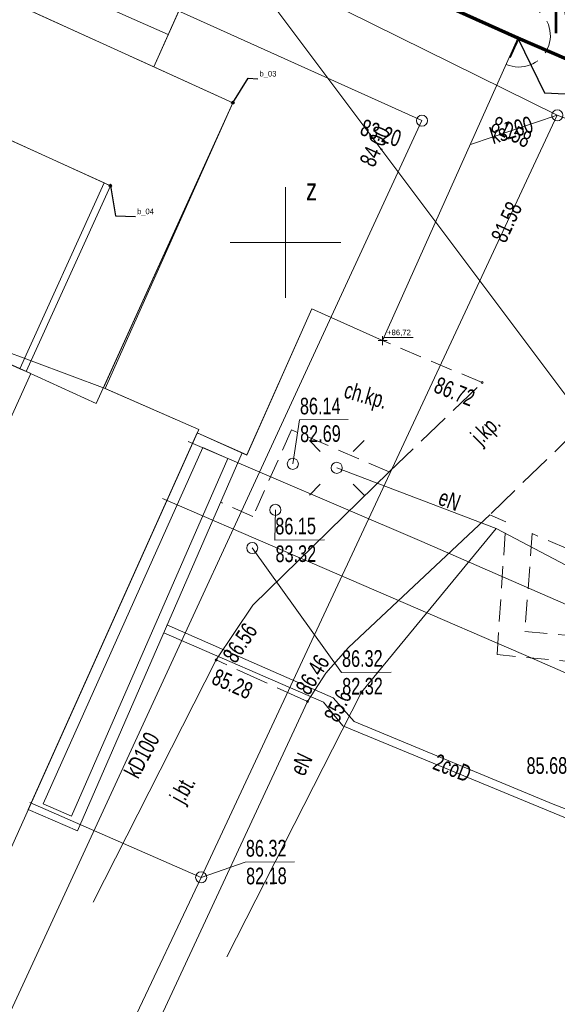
# Model space of a CAD drawing. Header units: metres. Extents: x -1013 to 1493497, y -5789518 to 1032.
# Tile 23 of 73: x -14 to 10, y -70 to -25. Entities that reach past the tile are written whole.
import ezdxf
from ezdxf.xclip import XClip

# ---------------------------------------------------------------- set-up
doc = ezdxf.new("R2010")
doc.units = ezdxf.units.M
doc.header["$MEASUREMENT"] = 0
doc.header["$XCLIPFRAME"] = 0
doc.linetypes.add('2_KTCR02', pattern=[1.5, 1, -0.5])
doc.linetypes.add('2_KTJZ01', pattern=[2, 1.5, -0.5])
doc.layers.add('700-L Mapa 1_100 dwg', color=7, linetype='Continuous')
for name, color, linetype, lineweight in [('703-L Płaszczyzny podejścia 2D3', 152, 'Continuous', 30), ('708-L Opisy_ numeracja obiektów85', 1, 'Continuous', 25), ('709-L Rzędne terenu25', 5, 'Continuous', 13), ('709-L Rzędne terenu85', 1, 'Continuous', 25), ('713-L Obiekty-budynki1', 7, 'Continuous', 13), ('720-L Oznakowanie lądowiska1', 7, 'Continuous', 13), ('720-L Oznakowanie lądowiska176', 203, 'Continuous', 25), ('722-L Obiekty_Latarnie_ słupy_ anteny1', 7, 'Continuous', 13), ('798-L Zakres inwestycji9', 142, 'Continuous', 70), ('ex_02_DXF_MZ_500_4_Dzialki7', 9, 'Continuous', 18), ('ex_02_DXF_MZ_500_4_EGBB_E_T_07', 9, 'Continuous', 18), ('ex_02_DXF_MZ_500_4_EGBB_L_07', 9, 'Continuous', 18), ('ex_02_DXF_MZ_500_4_EGBB_L_17', 9, 'Continuous', 18), ('ex_02_DXF_MZ_500_4_EGBC_L_07', 9, 'Continuous', 18), ('ex_02_DXF_MZ_500_4_EGBE_L_07', 9, 'Continuous', 18), ('ex_02_DXF_MZ_500_4_KTCR_E_T_17', 9, 'Continuous', 18), ('ex_02_DXF_MZ_500_4_KTCR_L_17', 9, 'Continuous', 18), ('ex_02_DXF_MZ_500_4_KTJZ_E_T_07', 9, 'Continuous', 18), ('ex_02_DXF_MZ_500_4_KTJZ_L_07', 9, 'Continuous', 18), ('ex_02_DXF_MZ_500_4_KTKR_D_L_07', 9, 'Continuous', 18), ('ex_02_DXF_MZ_500_4_KTKR_L_07', 9, 'Continuous', 18), ('ex_02_DXF_MZ_500_4_Numery_konturow3', 9, 'Continuous', 18), ('ex_02_DXF_MZ_500_4_Podzial_sekcyjny_krzyze7', 9, 'Continuous', 18), ('ex_02_DXF_MZ_500_4_RTPW_T_17', 9, 'Continuous', 18), ('ex_02_DXF_MZ_500_4_SUPC_D_L_1200', 9, 'Continuous', 18), ('ex_02_DXF_MZ_500_4_SUPC_E_T_1200', 9, 'Continuous', 18), ('ex_02_DXF_MZ_500_4_SUPE_E_T_31', 9, 'Continuous', 18), ('ex_02_DXF_MZ_500_4_SUPE_L_31', 9, 'Continuous', 18), ('ex_02_DXF_MZ_500_4_SUPK_D_L_434', 9, 'Continuous', 18), ('ex_02_DXF_MZ_500_4_SUPK_E_T_434', 9, 'Continuous', 18), ('ex_02_DXF_MZ_500_4_SUPK_L_434', 9, 'Continuous', 18), ('ex_02_DXF_MZ_500_4_SUSM_T_07', 9, 'Continuous', 18), ('ex_02_DXF_MZ_500_4_SUSM_T_37', 9, 'Continuous', 18), ('ex_02_DXF_MZ_500_4_SUTC_T_0200', 9, 'Continuous', 18), ('ex_02_DXF_MZ_500_4_SUTE_T_01', 9, 'Continuous', 18), ('ex_02_DXF_MZ_500_4_SUTK_T_034', 9, 'Continuous', 18), ('ex_02_DXF_MZ_500_4_SUUK_D_T_234', 9, 'Continuous', 18)]:
    doc.layers.add(name, color=color, linetype=linetype, lineweight=lineweight)
doc.styles.add('STYL_AUTOMATYCZNY_2', font='arial.ttf')
doc.styles.add('STYL_AUTOMATYCZNY_3', font='ARIALN.TTF')
doc.styles.add('STYL_AUTOMATYCZNY_4', font='arial.ttf', dxfattribs={"width": 0.7})
doc.linetypes.add('Linia z krzyżyków', pattern='A,0,[1,88_A.L.03 Sytuacja 1_1001.Shx,S=0.015873,R=0,X=0,Y=0],-2,0', length=2)
doc.dimstyles.new('STYL_AUTOMATYCZNY__4', dxfattribs={"dimtxt": 0.18, "dimasz": 0.0912, "dimexe": 0.18, "dimexo": 0.0625, "dimgap": 0, "dimtad": 0, "dimtih": 1, "dimtoh": 1, "dimdec": 4, "dimzin": 0, "dimdsep": 46, "dimcen": 0.09, "dimadec": 0, "dimazin": 0, "dimtfac": 1, "dimtdec": 4, "dimtmove": 0, "dimatfit": 3, "dimldrblk": 'ARROWHEAD_7', "dimfxl": 1, "dimtolj": 1, "dimtzin": 0, "dimarcsym": 0})
pattern_1 = [(0, (0, 0), (0, 0.1732051), [0, -0.1]), (0, (0.05, 0.0866), (0, 0.1732051), [0, -0.1])]

# ---------------------------------------------------------------- blocks, each defined once
blk = doc.blocks.new('ARROWHEAD_7')
at = {"color": 0, "linetype": 'Continuous', "lineweight": 0}
for p, q in [((0, 0), (-1, 0)), ((-0.25, 0), (0.25, 0)), ((0, -0.25), (0, 0.25))]:
    blk.add_line(p, q, dxfattribs=at)
blk.add_circle((0, 0), 0.25, dxfattribs=at)
blk = doc.blocks.new('Rysunek_1_4', base_point=(-51.91, -72.413))
at = {"layer": 'ex_02_DXF_MZ_500_4_Dzialki7', "color": 9, "linetype": 'Continuous', "lineweight": 18}
blk.add_line((-30.9, 13.243), (13.78, -46.247), dxfattribs=at)
at = {"layer": 'ex_02_DXF_MZ_500_4_EGBB_L_07', "color": 9, "linetype": 'Continuous', "lineweight": 18}
for p, q in [((-7.85, -27.397), (-4.62, -20.177)), ((-4.62, -20.177), (8.59, -26.107)), ((8.59, -26.107), (2.48, -39.757)), ((-4.28, -29.017), (-7.85, -27.397)), ((-10.05, -41.917), (-4.28, -29.017)), ((-0.714, -38.327), (-3.65, -44.917)), ((2.48, -39.757), (-0.714, -38.327)), ((-5.82, -43.767), (-10.05, -41.917)), ((-5.888, -43.92), (-5.82, -43.767)), ((-3.65, -44.917), (-5.888, -43.92))]:
    blk.add_line(p, q, dxfattribs=at)
at = {"layer": 'ex_02_DXF_MZ_500_4_EGBB_L_17', "color": 9, "linetype": 'Continuous', "lineweight": 18}
for p, q in [((-59.98, -3.697), (-7.85, -27.397)), ((-7.85, -27.397), (-4.28, -29.017)), ((-4.28, -29.017), (-10.05, -41.917)), ((-10.05, -41.917), (-20.437, -38.049)), ((-10.05, -41.917), (-20.437, -38.049)), ((-10.05, -41.917), (-5.82, -43.767)), ((-5.82, -43.767), (-40.536, -121.038))]:
    blk.add_line(p, q, dxfattribs=at)
at = {"layer": 'ex_02_DXF_MZ_500_4_EGBC_L_07', "color": 9, "linetype": 'Continuous', "lineweight": 18}
for p, q in [((-59.98, -3.697), (-7.85, -27.397)), ((-7.85, -27.397), (-4.28, -29.017)), ((-4.28, -29.017), (-10.05, -41.917)), ((-10.05, -41.917), (-20.44, -38.047))]:
    blk.add_line(p, q, dxfattribs=at)
at = {"layer": 'ex_02_DXF_MZ_500_4_EGBE_L_07', "color": 9, "linetype": 'Continuous', "lineweight": 18}
for p, q in [((-5.888, -43.92), (-13.518, -60.916)), ((-3.859, -44.824), (-5.888, -43.92)), ((-12.855, -60.66), (-5.636, -44.579)), ((-11.302, -61.879), (-3.859, -44.824)), ((-5.636, -44.579), (-4.516, -45.079)), ((-4.516, -45.079), (-11.561, -61.222)), ((-11.561, -61.222), (-12.855, -60.66)), ((-13.518, -60.916), (-11.302, -61.879))]:
    blk.add_line(p, q, dxfattribs=at)
at = {"layer": 'ex_02_DXF_MZ_500_4_KTCR_L_17', "color": 9, "linetype": '2_KTCR02', "lineweight": 18}
for p, q in [((6.98, -41.647), (2.48, -39.757)), ((-1.63, -43.787), (-3.38, -47.697)), ((2.78, -45.677), (-1.63, -43.787)), ((-3.38, -47.697), (-4.79, -47.067)), ((8.05, -47.927), (7.32, -47.617)), ((7.65, -53.927), (8.05, -47.927)), ((9.23, -48.467), (8.91, -52.877)), ((15.01, -50.937), (9.23, -48.467)), ((8.91, -52.877), (17.42, -53.657)), ((17.44, -54.867), (7.65, -53.927))]:
    blk.add_line(p, q, dxfattribs=at)
at = {"layer": 'ex_02_DXF_MZ_500_4_KTJZ_L_07', "color": 9, "linetype": '2_KTJZ01', "lineweight": 18}
for p, q in [((2.78, -45.677), (6.98, -41.647)), ((11.33, -43.727), (7.32, -47.617)), ((-0.91, -56.047), (-5.04, -54.167))]:
    blk.add_line(p, q, dxfattribs=at)
blk.add_arc((8.636, -25.988), 1.421, 246.1164, 65.2626, dxfattribs=at)
at = {"layer": 'ex_02_DXF_MZ_500_4_KTKR_D_L_07', "color": 9, "linetype": 'Continuous', "lineweight": 18}
for p, q in [((-10.588, -65.101), (-5.04, -54.167)), ((-10.111, -75.81), (-0.91, -56.047))]:
    blk.add_line(p, q, dxfattribs=at)
at = {"layer": 'ex_02_DXF_MZ_500_4_KTKR_L_07', "color": 9, "linetype": 'Continuous', "lineweight": 18}
for p, q in [((-7.21, -25.947), (-12.31, -23.677)), ((-3.38, -51.697), (2.78, -45.677)), ((7.32, -47.617), (0.94, -53.607)), ((-5.04, -54.167), (-3.38, -51.697)), ((0.94, -53.607), (-0.09, -54.767)), ((-0.09, -54.767), (-0.91, -56.047))]:
    blk.add_line(p, q, dxfattribs=at)
at = {"layer": 'ex_02_DXF_MZ_500_4_Podzial_sekcyjny_krzyze7', "color": 9, "linetype": 'Continuous', "lineweight": 18}
for p, q in [((-1.91, -37.827), (-1.91, -32.827)), ((-4.41, -35.327), (0.59, -35.327))]:
    blk.add_line(p, q, dxfattribs=at)
at = {"layer": 'ex_02_DXF_MZ_500_4_RTPW_T_17', "color": 9, "linetype": 'Continuous', "lineweight": 18}
for centre in [(6.98, -41.647), (-5.04, -54.167), (-0.91, -56.047)]:
    blk.add_circle(centre, 0.045, dxfattribs=at)
at = {"layer": 'ex_02_DXF_MZ_500_4_SUPC_D_L_1200', "color": 9, "linetype": 'Continuous', "lineweight": 18}
for p, q in [((4.246, -48.827), (-6.301, -44.305)), ((-7.453, -46.887), (8.839, -53.927)), ((27.476, -58.929), (4.246, -48.827)), ((-7.263, -52.587), (0.241, -55.869)), ((-0.194, -56.072), (-7.399, -52.94)), ((8.839, -53.927), (26.304, -61.566)), ((0.241, -55.869), (1.195, -56.944)), ((0.687, -57.137), (-0.194, -56.072)), ((12.919, -62.205), (0.687, -57.137)), ((1.195, -56.944), (10.176, -60.675)), ((10.176, -60.675), (31.415, -68.835))]:
    blk.add_line(p, q, dxfattribs=at)
at = {"layer": 'ex_02_DXF_MZ_500_4_SUPE_L_31', "color": 9, "linetype": 'Continuous', "lineweight": 18}
for p, q in [((7.61, -48.237), (0.41, -45.497)), ((1.53, -55.617), (7.61, -48.237)), ((11.67, -50.367), (7.61, -48.237)), ((-4.56, -67.567), (1.53, -55.617))]:
    blk.add_line(p, q, dxfattribs=at)
at = {"layer": 'ex_02_DXF_MZ_500_4_SUPK_D_L_434', "color": 9, "linetype": 'Continuous', "lineweight": 18}
for p, q in [((-25.863, -11.665), (10.37, -29.587)), ((-33.867, -12.631), (4.257, -29.825)), ((10.37, -29.587), (-5.714, -63.978)), ((10.37, -29.587), (46.514, -43.249)), ((4.257, -29.825), (-14.578, -70.581)), ((-5.714, -63.978), (-13.448, -60.592)), ((-5.714, -63.978), (-9.636, -72.256))]:
    blk.add_line(p, q, dxfattribs=at)
at = {"layer": 'ex_02_DXF_MZ_500_4_SUPK_L_434', "color": 9, "linetype": 'Continuous', "lineweight": 18}
blk.add_line((6.445, -30.899), (10.37, -29.587), dxfattribs=at)
at = {"layer": 'ex_02_DXF_MZ_500_4_SUSM_T_07', "color": 9, "linetype": 'Continuous', "lineweight": 18}
for p, q in [((-0.332, -44.755), (-0.827, -44.26)), ((1.153, -44.755), (1.648, -44.26)), ((-0.332, -46.24), (-0.827, -46.735)), ((1.153, -46.24), (1.648, -46.735))]:
    blk.add_line(p, q, dxfattribs=at)
at = {"layer": 'ex_02_DXF_MZ_500_4_SUSM_T_37', "color": 9, "linetype": 'Continuous', "lineweight": 18}
blk.add_circle((0.41, -45.497), 0.25, dxfattribs=at)
at = {"layer": 'ex_02_DXF_MZ_500_4_SUTE_T_01', "color": 9, "linetype": 'Continuous', "lineweight": 18}
blk.add_circle((1.53, -55.617), 0.0625, dxfattribs=at)
at = {"layer": 'ex_02_DXF_MZ_500_4_SUTK_T_034', "color": 9, "linetype": 'Continuous', "lineweight": 18}
for p, q in [((-1.575, -45.317), (-1.279, -43.335)), ((-1.279, -43.335), (0.92, -43.32)), ((-2.36, -47.393), (-2.391, -48.753)), ((-2.391, -48.753), (-0.138, -48.738)), ((-3.408, -49.111), (0.622, -54.733)), ((0.622, -54.733), (2.874, -54.717)), ((-5.714, -63.978), (-3.719, -63.294)), ((-3.719, -63.294), (-1.493, -63.278))]:
    blk.add_line(p, q, dxfattribs=at)
at = {"layer": 'ex_02_DXF_MZ_500_4_SUUK_D_T_234', "color": 9, "linetype": 'Continuous', "lineweight": 18}
for centre in [(4.257, -29.825), (10.37, -29.587), (-1.575, -45.317), (-2.36, -47.393), (-3.408, -49.111), (-5.714, -63.978), (-5.714, -63.978)]:
    blk.add_circle(centre, 0.25, dxfattribs=at)
at = {"layer": 'ex_02_DXF_MZ_500_4_EGBB_E_T_07', "color": 9, "linetype": 'Continuous', "lineweight": 18, "insert": (-0.968, -32.926), "char_height": 1, "attachment_point": 4, "style": 'STYL_AUTOMATYCZNY_4'}
blk.add_mtext('\\A1;{\\pql;\\fArial|b0|i0|c238|p0;\\W0.700000;z}', dxfattribs=at)
at = {"layer": 'ex_02_DXF_MZ_500_4_KTCR_E_T_17', "color": 9, "linetype": 'Continuous', "lineweight": 18, "insert": (0.756, -42.062), "char_height": 0.75, "attachment_point": 4, "rotation": 344.1027, "style": 'STYL_AUTOMATYCZNY_4'}
blk.add_mtext('\\A1;{\\pql;\\fArial|b0|i0|c238|p0;\\W0.700000;ch.kp.}', dxfattribs=at)
at = {"layer": 'ex_02_DXF_MZ_500_4_KTJZ_E_T_07', "color": 9, "linetype": 'Continuous', "lineweight": 18, "char_height": 0.75, "attachment_point": 4, "style": 'STYL_AUTOMATYCZNY_4'}
for s, insert, rotation in [('\\A1;{\\pql;\\fArial|b0|i0|c238|p0;\\W0.700000;j.kp.}', (6.731, -44.326), 45), ('\\A1;{\\pql;\\fArial|b0|i0|c238|p0;\\W0.700000;j.bt.}', (-6.743, -60.578), 60.7512)]:
    blk.add_mtext(s, dxfattribs=dict(at, insert=insert, rotation=rotation))
at = {"layer": 'ex_02_DXF_MZ_500_4_Numery_konturow3', "color": 9, "linetype": 'Continuous', "lineweight": 18, "insert": (9.931, -24.627), "char_height": 1.26, "attachment_point": 1, "style": 'STYL_AUTOMATYCZNY_4'}
blk.add_mtext('\\A1;{\\pql;\\fArial|b0|i0|c238|p0;\\W0.700000;Tw}', dxfattribs=at)
at = {"layer": 'ex_02_DXF_MZ_500_4_RTPW_T_17', "color": 9, "linetype": 'Continuous', "lineweight": 18, "char_height": 0.75, "style": 'STYL_AUTOMATYCZNY_4'}
for s, insert, attachment_point, rotation in [('\\A1;{\\pql;\\fArial|b0|i0|c238|p0;\\W0.700000;86.72}', (4.735, -42.069), 7, 338.2485), ('\\A1;{\\pql;\\fArial|b0|i0|c238|p0;\\W0.700000;86.56}', (-4.784, -53.944), 1, 56.0235), ('\\A1;{\\pql;\\fArial|b0|i0|c238|p0;\\W0.700000;86.46}', (-0.841, -55.808), 7, 58.1858), ('\\A1;{\\pql;\\fArial|b0|i0|c238|p0;\\W0.700000;85.68}', (8.982, -59.322), 7, 0.4031)]:
    blk.add_mtext(s, dxfattribs=dict(at, insert=insert, attachment_point=attachment_point, rotation=rotation))
at = {"layer": 'ex_02_DXF_MZ_500_4_SUPC_E_T_1200', "color": 9, "linetype": 'Continuous', "lineweight": 18, "insert": (4.828, -58.729), "char_height": 0.75, "attachment_point": 4, "rotation": 338.6014, "style": 'STYL_AUTOMATYCZNY_4'}
blk.add_mtext('\\A1;{\\pql;\\fArial|b0|i0|c238|p0;\\W0.700000;2coD}', dxfattribs=at)
at = {"layer": 'ex_02_DXF_MZ_500_4_SUPE_E_T_31', "color": 9, "linetype": 'Continuous', "lineweight": 18, "char_height": 0.75, "attachment_point": 7, "style": 'STYL_AUTOMATYCZNY_4'}
for insert, rotation in [((4.933, -47.146), 339.6895), ((-1.051, -59.461), 64.5366)]:
    blk.add_mtext('\\A1;{\\pql;\\fArial|b0|i0|c238|p0;\\W0.700000;eN}', dxfattribs=dict(at, insert=insert, rotation=rotation))
at = {"layer": 'ex_02_DXF_MZ_500_4_SUPK_E_T_434', "color": 9, "linetype": 'Continuous', "lineweight": 18, "char_height": 0.75, "style": 'STYL_AUTOMATYCZNY_4'}
for s, insert, attachment_point, rotation in [('\\A1;{\\pql;\\fArial|b0|i0|c238|p0;\\W0.700000;ks200}', (7.252, -30.177), 1, 17.1), ('\\A1;{\\pql;\\fArial|b0|i0|c238|p0;\\W0.700000;kD100}', (-8.887, -59.396), 4, 61.7932)]:
    blk.add_mtext(s, dxfattribs=dict(at, insert=insert, attachment_point=attachment_point, rotation=rotation))
at = {"layer": 'ex_02_DXF_MZ_500_4_SUTC_T_0200', "color": 9, "linetype": 'Continuous', "lineweight": 18, "insert": (-5.298, -55.226), "char_height": 0.75, "attachment_point": 7, "rotation": 336.3005, "style": 'STYL_AUTOMATYCZNY_4'}
blk.add_mtext('\\A1;{\\pql;\\fArial|b0|i0|c238|p0;\\W0.700000;85.28}', dxfattribs=at)
at = {"layer": 'ex_02_DXF_MZ_500_4_SUTE_T_01', "color": 9, "linetype": 'Continuous', "lineweight": 18, "insert": (-0.198, -56.701), "char_height": 0.75, "attachment_point": 1, "rotation": 63.435, "style": 'STYL_AUTOMATYCZNY_4'}
blk.add_mtext('\\A1;{\\pql;\\fArial|b0|i0|c238|p0;\\W0.700000;85.6}', dxfattribs=at)
at = {"layer": 'ex_02_DXF_MZ_500_4_SUTK_T_034', "color": 9, "linetype": 'Continuous', "lineweight": 18, "char_height": 0.75, "style": 'STYL_AUTOMATYCZNY_4'}
for s, insert, attachment_point, rotation in [('\\A1;{\\pql;\\fArial|b0|i0|c238|p0;\\W0.700000;83.20}', (1.531, -30.098), 4, 341.577), ('\\A1;{\\pql;\\fArial|b0|i0|c238|p0;\\W0.700000;81.58}', (7.465, -29.933), 4, 333.837), ('\\A1;{\\pql;\\fArial|b0|i0|c238|p0;\\W0.700000;84.00}', (1.759, -31.822), 4, 65.628), ('\\A1;{\\pql;\\fArial|b0|i0|c238|p0;\\W0.700000;81.58}', (7.694, -35.238), 4, 65.2031), ('\\A1;{\\pql;\\fArial|b0|i0|c238|p0;\\W0.700000;86.14}', (-1.256, -42.335), 1, 0.4031), ('\\A1;{\\pql;\\fArial|b0|i0|c238|p0;\\W0.700000;82.69}', (-1.247, -43.585), 1, 0.4031), ('\\A1;{\\pql;\\fArial|b0|i0|c238|p0;\\W0.700000;86.15}', (-2.368, -47.753), 1, 0.4031), ('\\A1;{\\pql;\\fArial|b0|i0|c238|p0;\\W0.700000;83.32}', (-2.359, -49.003), 1, 0.4031), ('\\A1;{\\pql;\\fArial|b0|i0|c238|p0;\\W0.700000;86.32}', (0.644, -53.733), 1, 0.4031), ('\\A1;{\\pql;\\fArial|b0|i0|c238|p0;\\W0.700000;82.32}', (0.653, -54.983), 1, 0.4031), ('\\A1;{\\pql;\\fArial|b0|i0|c238|p0;\\W0.700000;86.32}', (-3.696, -62.294), 1, 0.4031), ('\\A1;{\\pql;\\fArial|b0|i0|c238|p0;\\W0.700000;82.18}', (-3.687, -63.544), 1, 0.4031)]:
    blk.add_mtext(s, dxfattribs=dict(at, insert=insert, attachment_point=attachment_point, rotation=rotation))

msp = doc.modelspace()

# ---------------------------------------------------------------- hatches: boundary and pattern name
at = {"layer": '720-L Oznakowanie lądowiska176', "linetype": 'Continuous', "lineweight": 25}
h = msp.add_hatch(dxfattribs=at)
h.set_pattern_fill('Tynk_0001', color=203, style=0, pattern_type=2)
h.set_pattern_definition(pattern_1)
h.paths.add_polyline_path([(8.2053, -25.8659), (7.7684, -25.6672), (7.7601, -25.6854), (8.1971, -25.8841)])
h = msp.add_hatch(dxfattribs=at)
h.set_pattern_fill('Tynk_0001', color=203, style=0, pattern_type=2)
h.set_pattern_definition(pattern_1)
h.paths.add_polyline_path([(8.6514, -26.0687), (8.2053, -25.8659), (8.1971, -25.8841), (8.6431, -26.0869)])
h = msp.add_hatch(dxfattribs=at)
h.set_pattern_fill('Tynk_0001', color=203, style=0, pattern_type=2)
h.set_pattern_definition(pattern_1)
h.paths.add_polyline_path([(8.4585, -26.5413), (8.6613, -26.0952), (8.6431, -26.0869), (8.4403, -26.533)])
h = msp.add_hatch(dxfattribs=at)
h.set_pattern_fill('Tynk_0001', color=203, style=0, pattern_type=2)
h.set_pattern_definition(pattern_1)
h.paths.add_polyline_path([(8.2598, -26.9782), (8.4585, -26.5413), (8.4403, -26.533), (8.2416, -26.9699)])

# ---------------------------------------------------------------- linework, layer by layer
at = {"layer": '703-L Płaszczyzny podejścia 2D3', "color": 152, "linetype": 'Continuous', "lineweight": 30}
msp.add_circle((8.2273, 10.355), 1021.6593, dxfattribs=at)
at = {"layer": '709-L Rzędne terenu25', "color": 5, "linetype": 'Continuous', "lineweight": 13}
for p, q in [((2.2803, -39.7571), (2.6803, -39.7571)), ((2.4803, -39.9571), (2.4803, -39.5571)), ((2.4803, -39.7571), (2.5553, -39.6071)), ((2.5553, -39.6071), (3.8635, -39.6071))]:
    msp.add_line(p, q, dxfattribs=at)
at = {"layer": '713-L Obiekty-budynki1', "color": 7, "linetype": 'Continuous', "lineweight": 13, "flags": 128}
for points in [[(-82.3423, -53.0445), (-69.1797, -58.8771), (-54.6297, -26.2671), (-53.3297, -26.8171), (-51.9697, -23.6171), (-43.5997, -27.1671), (-30.2197, -33.7271), (-20.2767, -38.1212), (-20.0418, -37.6044), (-21.5444, -36.9214), (-17.9699, -29.0582), (-9.813, -32.7661), (-13.6224, -41.1461), (-10.4491, -42.5886), (-4.2797, -29.0171), (-59.9797, -3.6971)], [(-7.8497, -27.3971), (-4.6197, -20.1771), (8.5903, -26.1071), (2.4803, -39.7571), (-0.7143, -38.3272), (-3.6497, -44.9171), (-5.8884, -43.9199), (-5.8197, -43.7671), (-10.1279, -41.8829), (-4.2797, -29.0171)], [(-17.6968, -29.1823), (-10.0861, -32.642), (-13.8955, -41.022), (-20.2767, -38.1212), (-20.0418, -37.6044), (-21.2713, -37.0455)], [(-10.0861, -32.642), (-13.8955, -41.022), (-13.6224, -41.1461), (-9.813, -32.7661)], [(-20.4397, -38.0471), (-22.0027, -41.5907), (-21.0898, -41.9943), (-22.1207, -44.3609), (-16.0713, -47.1108), (-13.4049, -41.245)]]:
    msp.add_lwpolyline(points, close=True, dxfattribs=at)
at = {"layer": '720-L Oznakowanie lądowiska1', "color": 7, "linetype": 'Continuous', "lineweight": 13, "flags": 128}
for points in [[(8.2053, -25.8659), (8.1971, -25.8841), (7.7601, -25.6854), (7.7684, -25.6672)], [(8.6514, -26.0687), (8.6431, -26.0869), (8.1971, -25.8841), (8.2053, -25.8659)], [(8.4585, -26.5413), (8.4403, -26.533), (8.6431, -26.0869), (8.6613, -26.0952)], [(8.2598, -26.9782), (8.2416, -26.9699), (8.4403, -26.533), (8.4585, -26.5413)]]:
    msp.add_lwpolyline(points, close=True, dxfattribs=at)
at = {"layer": '722-L Obiekty_Latarnie_ słupy_ anteny1', "color": 7, "linetype": 'Continuous', "lineweight": 13, "flags": 128}
for points in [[(8.5903, -26.1778), (8.661, -26.1071), (8.5903, -26.0364), (8.5196, -26.1071)], [(-4.2797, -29.0878), (-4.209, -29.0171), (-4.2797, -28.9464), (-4.3504, -29.0171)], [(-9.813, -32.8368), (-9.7423, -32.7661), (-9.813, -32.6954), (-9.8837, -32.7661)]]:
    msp.add_lwpolyline(points, close=True, dxfattribs=at)
at = {"layer": '798-L Zakres inwestycji9', "color": 142, "linetype": 'Linia z krzyżyków', "lineweight": 70}
msp.add_lwpolyline([(-11.8075, 31.551), (35.1463, 11.302), (17.379, -29.8973), (8.5903, -26.1071), (-4.6197, -20.1771), (-29.4088, -9.2634)], close=True, dxfattribs=at)

# ---------------------------------------------------------------- block references
at = {"layer": '700-L Mapa 1_100 dwg', "color": 52, "linetype": 'Continuous', "lineweight": 25}
ref = msp.add_blockref('Rysunek_1_4', (-51.9097, -72.4133), dxfattribs=at)
XClip(ref).set_block_clipping_path([(-454.4097296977, -337.82710067), (350.5902703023, 193.0005136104)])

# ---------------------------------------------------------------- texts
at = {"layer": '708-L Opisy_ numeracja obiektów85', "color": 1, "linetype": 'Continuous', "lineweight": 25, "char_height": 0.25, "attachment_point": 7, "style": 'STYL_AUTOMATYCZNY_3'}
for s, insert in [('\\A1;{\\pql;\\fArial Narrow|b0|i0|c238|p0;\\W1.000000;b_03}', (-3.0764, -27.9072)), ('\\A1;{\\pql;\\fArial Narrow|b0|i0|c238|p0;\\W1.000000;b_04}', (-8.6097, -34.121))]:
    msp.add_mtext(s, dxfattribs=dict(at, insert=insert))
at = {"layer": '709-L Rzędne terenu85', "color": 1, "lineweight": 25, "insert": (2.6803, -39.5571), "char_height": 0.25, "attachment_point": 7, "style": 'STYL_AUTOMATYCZNY_2'}
msp.add_mtext('\\A1;{\\pql;\\fArial|b0|i0|c238|p0;\\W1.000000;+86,72}', dxfattribs=at)

# ---------------------------------------------------------------- leaders
at = {"layer": '708-L Opisy_ numeracja obiektów85', "color": 1, "linetype": 'Continuous', "lineweight": 25, "annotation_type": 0, "has_hookline": 1, "hookline_direction": 0}
for points, text_width in [([(8.5903, -26.1071), (9.791, -28.5774), (10.7253, -28.6142)], 0.5663), ([(-4.2797, -29.0171), (-3.5883, -27.9072), (-3.1484, -27.944)], 0.6056), ([(-9.813, -32.7661), (-9.5855, -34.121), (-8.6817, -34.1578)], 0.6051)]:
    msp.add_leader(points, dimstyle='STYL_AUTOMATYCZNY__4', dxfattribs=dict(at, text_width=text_width))

doc.saveas('drawing.dxf')
